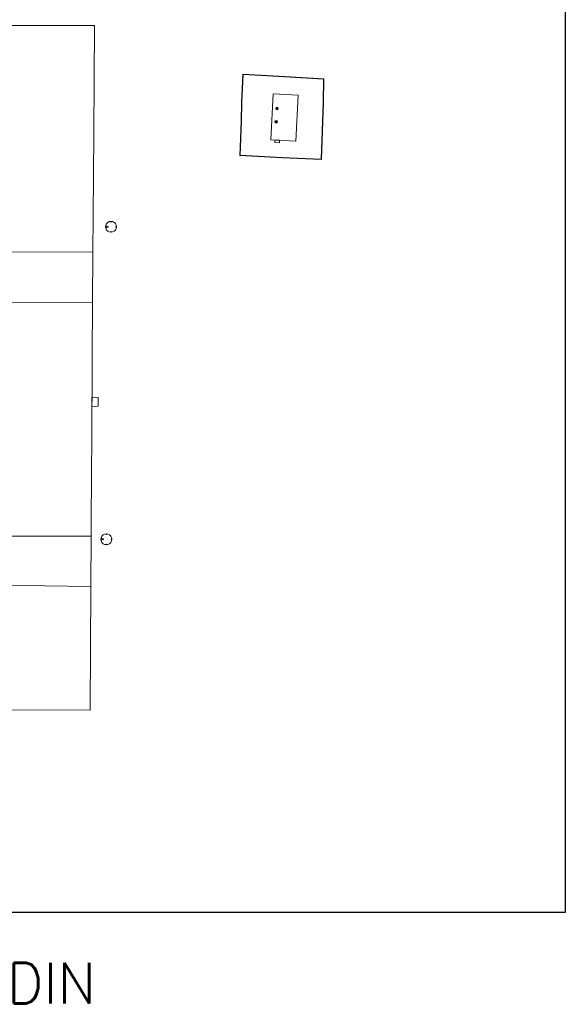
# Model space of a CAD drawing. Extents: x -6068 to 35118, y -17738 to 67348.
# Tile 157 of 243: x 3231 to 6571, y -5000 to 1023. Entities that reach past the tile are written whole.
import ezdxf

# ---------------------------------------------------------------- set-up
doc = ezdxf.new("R2010")
doc.units = 0
doc.header["$LTSCALE"] = 15
doc.linetypes.add('Continua', pattern=[0])
doc.linetypes.add('Cui_CONTINU', pattern=[0])
for name, color, linetype, lineweight, true_color in [('Bloc 3D - Dessin - NIVEAUX - Style par défaut', 7, 'Continua', 0, 0x000000), ('Bloc 3D - Dessin - PLANS - Style par défaut', 7, 'Continua', 0, 0x000000), ('Dalle - PLANS - Style par défaut', 7, 'Continua', 0, 0x000000)]:
    doc.layers.add(name, color=color, linetype=linetype, lineweight=lineweight, true_color=true_color)
for name, color, linetype in [('EDL_EXTERIEUR', 9, 'Cui_CONTINU'), ('EDL_RDJ murs & cloisons', 5, 'CONTINUOUS'), ('PIS-fond de plan', 7, 'Cui_CONTINU')]:
    doc.layers.add(name, color=color, linetype=linetype)
doc.styles.get("Standard").update_dxf_attribs({"font": 'simplex.shx'})

# ---------------------------------------------------------------- blocks, each defined once
blk = doc.blocks.new('EDL_RDJ plan_2025 10 17')
at = {"layer": 'Bloc 3D - Dessin - NIVEAUX - Style par défaut', "linetype": 'Continua', "lineweight": 0, "ltscale": 0.1, "true_color": 0xd1591a}
for points in [[(4812.6, 480.1), (4812.7, 478.7), (4813, 477.4), (4813.6, 476.1), (4814.4, 474.9), (4815.4, 474), (4816.6, 473.2), (4817.8, 472.6), (4819.2, 472.2), (4820.6, 472.1), (4821.9, 472.2), (4823.3, 472.6), (4824.6, 473.2), (4825.7, 474), (4826.7, 474.9), (4827.5, 476.1), (4828.1, 477.4), (4828.4, 478.7), (4828.6, 480.1), (4828.4, 481.5), (4828.1, 482.8), (4827.5, 484.1), (4826.7, 485.2), (4825.7, 486.2), (4824.6, 487), (4823.3, 487.6), (4821.9, 488), (4820.6, 488.1), (4819.2, 488), (4817.8, 487.6), (4816.6, 487), (4815.4, 486.2), (4814.4, 485.2), (4813.6, 484.1), (4813, 482.8), (4812.7, 481.5)], [(4807.8, 398.8), (4808, 397.4), (4808.3, 396), (4808.9, 394.8), (4809.7, 393.6), (4810.7, 392.6), (4811.8, 391.8), (4813.1, 391.3), (4814.5, 390.9), (4815.8, 390.8), (4817.2, 390.9), (4818.6, 391.3), (4819.8, 391.8), (4821, 392.6), (4822, 393.6), (4822.8, 394.8), (4823.4, 396), (4823.7, 397.4), (4823.8, 398.8), (4823.7, 400.2), (4823.4, 401.5), (4822.8, 402.8), (4822, 403.9), (4821, 404.9), (4819.8, 405.7), (4818.6, 406.3), (4817.2, 406.7), (4815.8, 406.8), (4814.5, 406.7), (4813.1, 406.3), (4811.8, 405.7), (4810.7, 404.9), (4809.7, 403.9), (4808.9, 402.8), (4808.3, 401.5), (4808, 400.2)]]:
    blk.add_hatch(color=32, dxfattribs=at).paths.add_polyline_path(points)
at = {"layer": 'EDL_RDJ murs & cloisons', "linetype": 'Continuous', "ltscale": 0.08}
h = blk.add_hatch(color=9, dxfattribs=at)
h.dxf.hatch_style = 1
edge = h.paths.add_edge_path()
edge.add_line((2556.7, -1669.1), (2572.4, -1669.2))
edge.add_line((2572.4, -1669.2), (2576.2, -1682.4))
edge.add_line((2576.2, -1682.4), (2579.9, -1695.7))
edge.add_arc((42696.7, 14278.5), 43180.2, 201.71211, 201.73612)
edge.add_arc((-127963.9, -53738.2), 140535.1, 21.720424, 21.727801, ccw=False)
edge.add_arc((12035.5, 2925.6), 10527.2, 206.24265, 206.33555)
edge.add_arc((15378.1, 5950.8), 14915.6, 211.05929, 211.18587)
edge.add_arc((360324.5, 278451.8), 454400.5, 218.074874, 218.078992)
edge.add_arc((217010.4, 212550.8), 303152, 224.996914, 225.003086)
edge.add_arc((-660696.6, -848561.5), 1075644.9, 51.9221974, 51.9239371, ccw=False)
edge.add_arc((-405330.8, -676816.3), 788713.5, 58.8449428, 58.8473154, ccw=False)
edge.add_arc((-81401.6, -184168.4), 200779.5, 65.223877, 65.231741, ccw=False)
edge.add_arc((288, -7080.2), 5758.1, 64.4369, 64.79868, ccw=False)
edge.add_arc((-28066.8, -50769.7), 57798.9, 57.718251, 57.75337, ccw=False)
edge.add_arc((7185.3, 3468.4), 6933.8, 230.79704, 231.08979)
edge.add_arc((-5911.8, -10438.3), 12201, 44.06774, 44.23411, ccw=False)
edge.add_arc((43474.5, 29034.8), 51089.8, 217.33866, 217.37839)
edge.add_arc((-4344.1, -6265.5), 8396.1, 30.44505, 30.6868, ccw=False)
edge.add_arc((43439, 15829.5), 44296.2, 203.75065, 203.79647)
edge.add_arc((17279.2, 2326.4), 15020.3, 196.91371, 197.04885)
edge.add_arc((1336974, 237663.2), 1355425.5, 190.187775, 190.1892725)
edge.add_arc((2947.9, -2113.1), 22.7, 177.75346, 192.04903)
edge.add_line((2925.7, -2117.9), (3034.9, -2120.4))
edge.add_line((3034.9, -2120.4), (3034.6, -2135.2))
edge.add_line((3034.6, -2135.2), (2926.9, -2132.7))
edge.add_line((2926.9, -2132.7), (2821.9, -2130.1))
edge.add_line((2821.9, -2130.1), (2822.3, -2115.5))
edge.add_line((2822.3, -2115.5), (2910.7, -2117.5))
edge.add_arc((1871.1, -2276.2), 1051.6, 8.67693, 10.70114)
edge.add_arc((509871, 152748.8), 530082.5, 196.979256, 196.982893, ccw=False)
edge.add_arc((1079395.7, 472171), 1176324.4, 203.7727889, 203.7744279, ccw=False)
edge.add_arc((280490.4, 161958.1), 322420.7, 210.563172, 210.569152, ccw=False)
edge.add_arc((404168.6, 304391.9), 504890.8, 217.35654, 217.360359, ccw=False)
edge.add_arc((-1332563.6, -1298338.9), 1861156.8, 44.1503444, 44.1513803)
edge.add_arc((372418.1, 453585.2), 586603.9, 230.941865, 230.9451517, ccw=False)
edge.add_arc((-675372.2, -1076120.4), 1270363.1, 57.7349633, 57.7364809)
edge.add_arc((373657, 776720.1), 862443.1, 244.5271875, 244.529423, ccw=False)
edge.add_arc((4848, 2747.2), 5090.8, 245.14058, 245.47777, ccw=False)
edge.add_arc((7846.7, 6662.1), 9961.8, 238.74706, 238.94533, ccw=False)
edge.add_arc((7635.1, 4500.6), 8059.2, 231.80058, 232.04565, ccw=False)
edge.add_arc((154.9, -4304.8), 3513.2, 44.7189, 45.2811)
edge.add_arc((23423.2, 14506.3), 26432.2, 218.03953, 218.11425, ccw=False)
edge.add_arc((-61137.6, -40295.6), 74475.1, 31.140784, 31.166869)
edge.add_arc((3834.9, -1121.4), 1397.4, 206.07332, 206.83905, ccw=False)
edge.add_arc((177757, 68081.7), 188577.7, 201.718361, 201.72985, ccw=False)
edge.add_arc((2876.4, -1608.2), 324.1, 194.21739, 196.53435, ccw=False)
edge.add_line((2562.3, -1687.8), (2556.7, -1669.1))
at = {"layer": 'Bloc 3D - Dessin - NIVEAUX - Style par défaut', "color": 32, "linetype": 'Continua', "lineweight": 0, "ltscale": 0.1, "true_color": 0xd1591a}
for p, q in [((4797.3, 568.4), (4783.4, 288)), ((4950.5, 560.8), (4797.3, 568.4)), ((4936.5, 280.4), (4950.5, 560.8)), ((4783.4, 288), (4936.5, 280.4)), ((4807.7, 286.8), (4807, 272.1)), ((4807, 272.1), (4835.3, 270.5)), ((4836.1, 285.4), (4807.7, 286.8)), ((4835.3, 270.5), (4836.1, 285.4)), ((3772.7, -234), (3771, -244.3)), ((3772.6, -234), (3771, -244.2)), ((3772.5, -244.3), (3772.5, -239.9)), ((3772.5, -239.9), (3774.9, -239.9)), ((3772.7, -233.9), (3772.6, -234)), ((3774.9, -229.5), (3772.7, -233.9)), ((3772.7, -234), (3774.9, -229.6)), ((3773.2, -240.1), (3773.1, -240.1)), ((3773.1, -240.1), (3773.1, -244.3)), ((3773.3, -240.1), (3773.2, -240.1)), ((3773.5, -240.1), (3773.3, -240.1)), ((3775.3, -240.1), (3773.5, -240.1)), ((3775.3, -228.7), (3774.9, -229.5)), ((3774.9, -229.6), (3774.9, -229.5)), ((3774.9, -229.7), (3774.9, -229.6)), ((3774.9, -230.7), (3774.9, -229.7)), ((3774.9, -234.8), (3774.9, -230.7)), ((3774.9, -239.9), (3774.9, -234.8)), ((3775.3, -228.7), (3777.4, -224.7)), ((3777.4, -224.8), (3775.3, -228.8)), ((3775.3, -228.8), (3775.3, -228.9)), ((3775.3, -228.9), (3775.3, -229.9)), ((3775.3, -229.9), (3775.3, -234.9)), ((3775.3, -234.9), (3775.3, -240.1)), ((3784.7, -217.4), (3777.4, -224.8)), ((3784.7, -217.4), (3793.9, -212.7)), ((3794, -212.7), (3784.7, -217.4)), ((3793.9, -212.7), (3794, -212.7)), ((3794, -212.7), (3802.7, -211.3)), ((3802.7, -211.3), (3794, -212.7)), ((3802.7, -211.3), (3802.7, -211.3)), ((3802.7, -211.4), (3802.7, -211.3)), ((3802.7, -211.8), (3802.7, -211.4)), ((3802.7, -215.1), (3802.7, -211.8)), ((3802.9, -215.1), (3802.7, -215.1)), ((3804.3, -211), (3802.9, -211.3)), ((3802.9, -211.3), (3804.3, -211.1)), ((3802.9, -211.3), (3802.9, -211.4)), ((3802.9, -211.3), (3802.9, -211.3)), ((3802.9, -211.4), (3802.9, -211.8)), ((3802.9, -211.8), (3802.9, -214.8)), ((3804.3, -214.7), (3802.9, -214.8)), ((3802.9, -214.8), (3802.9, -215.1)), ((3804.3, -215.1), (3802.9, -215.1)), ((3804.3, -211), (3805.7, -211.3)), ((3805.7, -211.3), (3804.3, -211.1)), ((3805.7, -214.8), (3804.3, -214.7)), ((3805.7, -215.1), (3804.3, -215.1)), ((3805.7, -211.4), (3805.7, -211.3)), ((3805.7, -211.8), (3805.7, -211.4)), ((3805.7, -214.8), (3805.7, -211.8)), ((3805.7, -215.1), (3805.7, -214.8)), ((3805.9, -215.1), (3805.7, -215.1)), ((3814.5, -212.7), (3805.9, -211.3)), ((3805.9, -211.3), (3805.9, -211.4)), ((3805.9, -211.3), (3805.9, -211.3)), ((3805.9, -211.3), (3814.6, -212.7)), ((3805.9, -211.4), (3805.9, -211.8)), ((3805.9, -211.8), (3805.9, -215.1)), ((3814.5, -212.7), (3823.8, -217.4)), ((3823.8, -217.4), (3814.5, -212.7)), ((3814.6, -212.7), (3814.6, -212.7)), ((3823.8, -217.4), (3814.6, -212.7)), ((3831.2, -224.8), (3823.8, -217.4)), ((3831.2, -224.7), (3835.9, -233.9)), ((3835.9, -234), (3831.2, -224.8)), ((3835.9, -233.9), (3835.9, -234)), ((3835.9, -234), (3837.3, -242.7)), ((3835.9, -234), (3837.3, -242.7)), ((3771, -244.2), (3771, -244.3)), ((3772.7, -254.6), (3771, -244.3)), ((3771, -244.3), (3771, -244.4)), ((3771, -244.4), (3772.6, -254.6)), ((3772.5, -248.6), (3772.5, -244.3)), ((3774.9, -248.6), (3772.5, -248.6)), ((3772.6, -254.6), (3772.7, -254.7)), ((3774.9, -259), (3772.7, -254.6)), ((3772.7, -254.7), (3774.9, -259.1)), ((3773.1, -244.3), (3773.1, -248.5)), ((3773.1, -248.5), (3773.2, -248.5)), ((3773.2, -248.5), (3773.3, -248.5)), ((3773.3, -248.5), (3773.5, -248.5)), ((3773.5, -248.5), (3775.3, -248.5)), ((3774.9, -253.8), (3774.9, -248.6)), ((3774.9, -257.9), (3774.9, -253.8)), ((3774.9, -258.9), (3774.9, -257.9)), ((3774.9, -259), (3774.9, -258.9)), ((3774.9, -259.1), (3774.9, -259)), ((3774.9, -259.1), (3775.3, -259.9)), ((3775.3, -248.5), (3775.3, -253.7)), ((3775.3, -253.7), (3775.3, -258.7)), ((3775.3, -258.7), (3775.3, -259.7)), ((3775.3, -259.7), (3775.3, -259.8)), ((3775.3, -259.8), (3777.4, -263.8)), ((3777.4, -263.8), (3775.3, -259.8)), ((3775.3, -259.9), (3777.4, -263.9)), ((3784.7, -271.2), (3777.4, -263.8)), ((3779, -242.1), (3778.9, -242.2)), ((3778.9, -246.4), (3779, -246.5)), ((3779.3, -242), (3779, -242.1)), ((3779, -246.5), (3779.3, -246.6)), ((3779.6, -242), (3779.3, -242)), ((3779.3, -246.6), (3779.6, -246.6)), ((3779.6, -246.6), (3779.3, -246.6)), ((3779.6, -242), (3781.9, -242)), ((3781.9, -246.6), (3779.6, -246.6)), ((3781.9, -242), (3785.6, -242)), ((3785.6, -246.6), (3781.9, -246.6)), ((3784.7, -271.2), (3794, -275.9)), ((3784.7, -271.2), (3793.9, -275.9)), ((3785.6, -242), (3786.7, -242.3)), ((3786.7, -246.3), (3785.6, -246.6)), ((3786.7, -242.3), (3787.6, -243.2)), ((3787.6, -245.4), (3786.7, -246.3)), ((3787.6, -243.2), (3787.9, -244.3)), ((3787.9, -244.3), (3787.6, -245.4)), ((3793.9, -275.9), (3794, -275.9)), ((3794, -275.9), (3802.7, -277.3)), ((3802.7, -277.3), (3794, -275.9)), ((3794, -275.9), (3802.7, -277.3)), ((3802.7, -276.8), (3802.7, -273.5)), ((3802.7, -273.5), (3802.9, -273.5)), ((3802.7, -277.2), (3802.7, -276.8)), ((3802.7, -277.3), (3802.7, -277.2)), ((3802.7, -277.3), (3802.7, -277.3)), ((3802.9, -273.5), (3802.9, -273.8)), ((3802.9, -273.5), (3804.3, -273.5)), ((3802.9, -273.8), (3804.3, -273.9)), ((3802.9, -273.8), (3802.9, -276.8)), ((3802.9, -276.8), (3802.9, -277.2)), ((3802.9, -277.2), (3802.9, -277.3)), ((3802.9, -277.3), (3804.3, -277.5)), ((3804.3, -277.6), (3802.9, -277.3)), ((3804.3, -273.5), (3805.7, -273.5)), ((3804.3, -273.9), (3805.7, -273.8)), ((3805.7, -277.3), (3804.3, -277.5)), ((3804.3, -277.6), (3805.7, -277.3)), ((3805.7, -273.8), (3805.7, -273.5)), ((3805.7, -273.5), (3805.9, -273.5)), ((3805.7, -276.8), (3805.7, -273.8)), ((3805.7, -277.2), (3805.7, -276.8)), ((3805.7, -277.3), (3805.7, -277.2)), ((3805.7, -277.3), (3805.7, -277.3)), ((3805.9, -273.5), (3805.9, -276.8)), ((3814.5, -275.9), (3805.9, -277.3)), ((3805.9, -277.3), (3814.6, -275.9)), ((3805.9, -276.8), (3805.9, -277.2)), ((3805.9, -277.2), (3805.9, -277.3)), ((3805.9, -277.3), (3805.9, -277.3)), ((3814.5, -275.9), (3823.8, -271.2)), ((3823.8, -271.2), (3814.5, -275.9)), ((3823.8, -271.2), (3814.6, -275.9)), ((3814.6, -275.9), (3814.6, -275.9)), ((3831.2, -263.8), (3823.8, -271.2)), ((3831.2, -263.8), (3835.9, -254.6)), ((3835.9, -254.7), (3831.2, -263.9)), ((3833.5, -242.9), (3833.5, -242.7)), ((3833.5, -242.7), (3836.7, -242.7)), ((3833.8, -242.9), (3833.5, -242.9)), ((3833.5, -244.3), (3833.5, -242.9)), ((3833.5, -245.7), (3833.5, -244.3)), ((3833.5, -245.7), (3833.8, -245.7)), ((3833.5, -245.9), (3833.5, -245.7)), ((3836.7, -245.9), (3833.5, -245.9)), ((3833.9, -244.3), (3833.8, -242.9)), ((3836.7, -242.9), (3833.8, -242.9)), ((3833.8, -245.7), (3833.9, -244.3)), ((3833.8, -245.7), (3836.7, -245.7)), ((3837.3, -245.9), (3835.9, -254.6)), ((3835.9, -254.6), (3837.3, -245.9)), ((3835.9, -254.6), (3837.3, -245.9)), ((3836.7, -242.7), (3837.2, -242.7)), ((3837.2, -242.9), (3836.7, -242.9)), ((3836.7, -245.7), (3837.2, -245.7)), ((3837.2, -245.9), (3836.7, -245.9)), ((3837.2, -242.7), (3837.3, -242.7)), ((3837.3, -242.9), (3837.2, -242.9)), ((3837.2, -245.7), (3837.3, -245.7)), ((3837.3, -245.9), (3837.2, -245.9)), ((3837.3, -242.7), (3837.3, -242.7)), ((3837.3, -242.9), (3837.5, -244.3)), ((3837.3, -242.9), (3837.3, -242.9)), ((3837.5, -244.3), (3837.3, -242.9)), ((3837.3, -245.7), (3837.5, -244.3)), ((3837.5, -244.3), (3837.3, -245.7)), ((3837.3, -245.9), (3837.3, -245.9)), ((3688.2, -1289.6), (3688.1, -1290.4)), ((3688.1, -1290.4), (3688.1, -1338.7)), ((3688.4, -1288.9), (3688.2, -1289.6)), ((3688.9, -1288.3), (3688.4, -1288.9)), ((3689.5, -1287.8), (3688.9, -1288.3)), ((3690.2, -1287.5), (3689.5, -1287.8)), ((3690.9, -1287.4), (3690.2, -1287.5)), ((3705.4, -1286.7), (3690.9, -1287.4)), ((3705.4, -1286.7), (3706.2, -1286.6)), ((3707, -1286.6), (3706.2, -1286.6)), ((3706.2, -1286.6), (3707, -1286.6)), ((3707.9, -1286.7), (3707, -1286.6)), ((3708.5, -1286.7), (3707.9, -1286.7)), ((3723, -1287.4), (3708.5, -1286.7)), ((3723.6, -1287.4), (3723, -1287.4)), ((3724.1, -1287.6), (3723.6, -1287.4)), ((3724.6, -1287.9), (3724.1, -1287.6)), ((3725, -1288.3), (3724.6, -1287.9)), ((3725.4, -1288.7), (3725, -1288.3)), ((3725.6, -1289.2), (3725.4, -1288.7)), ((3725.8, -1289.8), (3725.6, -1289.2)), ((3725.9, -1290.4), (3725.8, -1289.8)), ((3725.9, -1338.7), (3725.9, -1290.4)), ((3688.1, -1338.7), (3688.1, -1339.2)), ((3688.1, -1339.2), (3688.3, -1339.8)), ((3688.3, -1339.8), (3688.5, -1340.3)), ((3688.5, -1340.3), (3688.9, -1340.7)), ((3688.9, -1340.7), (3689.3, -1341.1)), ((3689.3, -1341.1), (3689.8, -1341.4)), ((3689.8, -1341.4), (3690.3, -1341.6)), ((3690.3, -1341.6), (3690.9, -1341.7)), ((3690.9, -1341.7), (3705.4, -1342.3)), ((3705.4, -1342.3), (3706.2, -1342.3)), ((3706.2, -1342.3), (3705.4, -1342.3)), ((3706.2, -1342.3), (3706.9, -1342.3)), ((3706.9, -1342.3), (3707.9, -1342.3)), ((3707, -1342.3), (3707.9, -1342.3)), ((3707.9, -1342.3), (3707, -1342.3)), ((3708.5, -1342.3), (3707.9, -1342.3)), ((3708.5, -1342.3), (3723, -1341.7)), ((3723, -1341.7), (3723.8, -1341.5)), ((3723.8, -1341.5), (3724.4, -1341.2)), ((3724.4, -1341.2), (3725, -1340.7)), ((3725, -1340.7), (3725.5, -1340.1)), ((3725.5, -1340.1), (3725.8, -1339.4)), ((3725.8, -1339.4), (3725.9, -1338.7)), ((3744.2, -2145.2), (3742.6, -2155.3)), ((3744.3, -2145.2), (3742.6, -2155.4)), ((3742.6, -2155.3), (3742.6, -2155.4)), ((3744.3, -2165.7), (3742.6, -2155.4)), ((3742.6, -2155.4), (3742.6, -2155.5)), ((3742.6, -2155.5), (3744.2, -2165.7)), ((3744.1, -2151.1), (3746.5, -2151.1)), ((3744.1, -2155.4), (3744.1, -2151.1)), ((3744.1, -2159.8), (3744.1, -2155.4)), ((3746.5, -2159.8), (3744.1, -2159.8)), ((3744.3, -2145.1), (3744.2, -2145.2)), ((3744.2, -2165.7), (3744.3, -2165.8)), ((3744.3, -2145.2), (3746.5, -2140.7)), ((3746.5, -2140.7), (3744.3, -2145.1)), ((3746.5, -2170.2), (3744.3, -2165.7)), ((3744.3, -2165.8), (3746.5, -2170.2)), ((3744.8, -2151.2), (3744.7, -2151.2)), ((3744.7, -2151.2), (3744.7, -2155.4)), ((3744.7, -2155.4), (3744.7, -2159.7)), ((3744.7, -2159.7), (3744.8, -2159.7)), ((3744.9, -2151.2), (3744.8, -2151.2)), ((3744.8, -2159.7), (3744.9, -2159.7)), ((3745.1, -2151.2), (3744.9, -2151.2)), ((3744.9, -2159.7), (3745.1, -2159.7)), ((3746.9, -2151.2), (3745.1, -2151.2)), ((3745.1, -2159.7), (3746.9, -2159.7)), ((3746.9, -2139.9), (3746.5, -2140.7)), ((3746.5, -2140.7), (3746.5, -2140.7)), ((3746.5, -2140.9), (3746.5, -2140.7)), ((3746.5, -2141.9), (3746.5, -2140.9)), ((3746.5, -2145.9), (3746.5, -2141.9)), ((3746.5, -2151.1), (3746.5, -2145.9)), ((3746.5, -2165), (3746.5, -2159.8)), ((3746.5, -2169), (3746.5, -2165)), ((3746.9, -2139.9), (3748.9, -2135.9)), ((3749, -2135.9), (3746.9, -2139.9)), ((3746.9, -2139.9), (3746.9, -2140.1)), ((3746.9, -2140.1), (3746.9, -2141.1)), ((3746.9, -2141.1), (3746.9, -2146)), ((3746.9, -2146), (3746.9, -2151.2)), ((3746.9, -2159.7), (3746.9, -2164.9)), ((3746.9, -2164.9), (3746.9, -2169.8)), ((3756.3, -2128.6), (3749, -2135.9)), ((3750.6, -2153.2), (3750.5, -2153.3)), ((3750.5, -2157.6), (3750.6, -2157.7)), ((3750.9, -2153.2), (3750.6, -2153.2)), ((3750.6, -2157.7), (3750.9, -2157.7)), ((3751.2, -2153.1), (3750.9, -2153.2)), ((3750.9, -2157.7), (3751.2, -2157.8)), ((3751.2, -2157.8), (3750.9, -2157.7)), ((3751.2, -2153.1), (3753.5, -2153.1)), ((3753.5, -2157.8), (3751.2, -2157.8)), ((3753.5, -2153.1), (3757.2, -2153.1)), ((3757.2, -2157.8), (3753.5, -2157.8)), ((3765.6, -2123.8), (3756.3, -2128.6)), ((3756.3, -2128.5), (3765.5, -2123.9)), ((3757.2, -2153.1), (3758.3, -2153.4)), ((3758.3, -2157.5), (3757.2, -2157.8)), ((3758.3, -2153.4), (3759.2, -2154.3)), ((3759.2, -2156.6), (3758.3, -2157.5)), ((3759.2, -2154.3), (3759.5, -2155.4)), ((3759.5, -2155.4), (3759.2, -2156.6)), ((3765.5, -2123.9), (3765.6, -2123.8)), ((3774.3, -2122.4), (3765.6, -2123.8)), ((3765.6, -2123.8), (3774.3, -2122.5)), ((3774.3, -2122.5), (3774.3, -2122.4)), ((3774.3, -2123), (3774.3, -2122.5)), ((3774.3, -2122.5), (3774.3, -2122.5)), ((3774.3, -2126.2), (3774.3, -2123)), ((3774.5, -2126.2), (3774.3, -2126.2)), ((3774.5, -2122.5), (3775.9, -2122.2)), ((3775.9, -2122.2), (3774.5, -2122.4)), ((3774.5, -2122.4), (3774.5, -2122.5)), ((3774.5, -2122.5), (3774.5, -2122.5)), ((3774.5, -2122.5), (3774.5, -2123)), ((3774.5, -2123), (3774.5, -2125.9)), ((3775.9, -2125.9), (3774.5, -2125.9)), ((3774.5, -2125.9), (3774.5, -2126.2)), ((3775.9, -2126.2), (3774.5, -2126.2)), ((3777.3, -2122.5), (3775.9, -2122.2)), ((3775.9, -2122.2), (3777.3, -2122.4)), ((3777.3, -2125.9), (3775.9, -2125.9)), ((3777.3, -2126.2), (3775.9, -2126.2)), ((3777.3, -2122.5), (3777.3, -2122.5)), ((3777.3, -2123), (3777.3, -2122.5)), ((3777.3, -2125.9), (3777.3, -2123)), ((3777.3, -2126.2), (3777.3, -2125.9)), ((3777.5, -2126.2), (3777.3, -2126.2)), ((3777.5, -2122.4), (3786.1, -2123.8)), ((3777.5, -2122.4), (3777.5, -2122.5)), ((3786.1, -2123.8), (3777.5, -2122.5)), ((3777.5, -2122.5), (3777.5, -2122.5)), ((3777.5, -2122.5), (3777.5, -2123)), ((3777.5, -2123), (3777.5, -2126.2)), ((3786.2, -2123.9), (3786.1, -2123.8)), ((3786.1, -2123.8), (3795.4, -2128.6)), ((3795.4, -2128.6), (3786.1, -2123.8)), ((3795.4, -2128.5), (3786.2, -2123.9)), ((3802.8, -2135.9), (3795.4, -2128.6)), ((3802.8, -2135.9), (3807.5, -2145.1)), ((3807.5, -2145.2), (3802.8, -2135.9)), ((3802.8, -2175), (3807.5, -2165.7)), ((3807.5, -2165.8), (3802.8, -2175)), ((3805.1, -2154), (3805.1, -2153.8)), ((3805.1, -2153.8), (3808.3, -2153.8)), ((3805.1, -2155.4), (3805.1, -2154)), ((3805.4, -2154), (3805.1, -2154)), ((3805.1, -2156.8), (3805.1, -2155.4)), ((3805.1, -2156.8), (3805.4, -2156.8)), ((3805.1, -2157), (3805.1, -2156.8)), ((3808.3, -2157), (3805.1, -2157)), ((3805.5, -2155.4), (3805.4, -2154)), ((3808.3, -2154), (3805.4, -2154)), ((3805.4, -2156.8), (3805.5, -2155.4)), ((3805.4, -2156.8), (3808.3, -2156.8)), ((3807.5, -2145.1), (3807.5, -2145.2)), ((3807.5, -2145.2), (3808.9, -2153.8)), ((3807.5, -2145.2), (3808.8, -2153.8)), ((3808.8, -2157), (3807.5, -2165.7)), ((3807.5, -2165.7), (3808.8, -2157)), ((3807.5, -2165.7), (3808.9, -2157)), ((3808.3, -2153.8), (3808.8, -2153.8)), ((3808.8, -2154), (3808.3, -2154)), ((3808.3, -2156.8), (3808.8, -2156.8)), ((3808.8, -2157), (3808.3, -2157)), ((3808.8, -2153.8), (3808.9, -2153.8)), ((3808.8, -2153.8), (3808.8, -2153.8)), ((3808.8, -2154), (3808.8, -2154)), ((3808.8, -2154), (3809.1, -2155.4)), ((3808.9, -2154), (3808.8, -2154)), ((3808.8, -2156.8), (3809.1, -2155.4)), ((3808.8, -2156.8), (3808.8, -2156.8)), ((3808.9, -2157), (3808.8, -2157)), ((3808.8, -2157), (3808.8, -2157)), ((3809.1, -2155.4), (3808.9, -2154)), ((3809.1, -2155.4), (3808.9, -2156.8)), ((3746.5, -2170), (3746.5, -2169)), ((3746.5, -2170.2), (3746.5, -2170)), ((3746.5, -2170.2), (3746.5, -2170.2)), ((3746.5, -2170.2), (3746.9, -2171)), ((3746.9, -2169.8), (3746.9, -2170.8)), ((3746.9, -2170.8), (3746.9, -2171)), ((3746.9, -2171), (3748.9, -2175)), ((3749, -2175), (3746.9, -2171)), ((3746.9, -2171), (3749, -2175)), ((3756.3, -2182.3), (3749, -2175)), ((3756.3, -2182.3), (3765.6, -2187.1)), ((3756.3, -2182.4), (3765.5, -2187)), ((3765.5, -2187), (3765.6, -2187.1)), ((3765.6, -2187.1), (3774.3, -2188.5)), ((3774.3, -2188.4), (3765.6, -2187.1)), ((3765.6, -2187.1), (3774.3, -2188.4)), ((3774.3, -2187.9), (3774.3, -2184.7)), ((3774.3, -2184.7), (3774.5, -2184.7)), ((3774.3, -2188.4), (3774.3, -2187.9)), ((3774.3, -2188.5), (3774.3, -2188.4)), ((3774.3, -2188.4), (3774.3, -2188.4)), ((3774.5, -2184.7), (3774.5, -2185)), ((3774.5, -2184.7), (3775.9, -2184.7)), ((3774.5, -2185), (3774.5, -2187.9)), ((3774.5, -2185), (3775.9, -2185)), ((3774.5, -2187.9), (3774.5, -2188.4)), ((3774.5, -2188.4), (3775.9, -2188.7)), ((3774.5, -2188.4), (3774.5, -2188.4)), ((3775.9, -2188.7), (3774.5, -2188.5)), ((3775.9, -2184.7), (3777.3, -2184.7)), ((3775.9, -2185), (3777.3, -2185)), ((3777.3, -2188.4), (3775.9, -2188.7)), ((3775.9, -2188.7), (3777.3, -2188.5)), ((3777.3, -2185), (3777.3, -2184.7)), ((3777.3, -2184.7), (3777.5, -2184.7)), ((3777.3, -2187.9), (3777.3, -2185)), ((3777.3, -2188.4), (3777.3, -2187.9)), ((3777.3, -2188.4), (3777.3, -2188.4)), ((3777.3, -2188.5), (3777.3, -2188.4)), ((3777.5, -2184.7), (3777.5, -2187.9)), ((3777.5, -2188.5), (3786.1, -2187.1)), ((3786.1, -2187.1), (3777.5, -2188.4)), ((3777.5, -2187.9), (3777.5, -2188.4)), ((3777.5, -2188.4), (3777.5, -2188.5)), ((3777.5, -2188.4), (3777.5, -2188.4)), ((3786.1, -2187.1), (3795.4, -2182.3)), ((3795.4, -2182.3), (3786.1, -2187.1)), ((3786.2, -2187), (3786.1, -2187.1)), ((3795.4, -2182.4), (3786.2, -2187)), ((3802.8, -2175), (3795.4, -2182.3))]:
    blk.add_line(p, q, dxfattribs=at)
for centre in [(4820.6, 480.1), (4815.8, 398.8)]:
    blk.add_circle(centre, 8, dxfattribs=at)
at = {"layer": 'Bloc 3D - Dessin - PLANS - Style par défaut', "color": 18, "linetype": 'Continua', "lineweight": 0, "ltscale": 0.1, "true_color": 0x000000}
for p, q in [((3688.1, -1290.4), (3688.2, -1289.6)), ((3688.1, -1338.7), (3688.1, -1290.4)), ((3688.2, -1289.6), (3688.4, -1288.9)), ((3688.4, -1288.9), (3688.6, -1288.7)), ((3688.6, -1288.7), (3688.9, -1288.3)), ((3688.9, -1288.3), (3689.5, -1287.8)), ((3689.5, -1287.8), (3690.2, -1287.5)), ((3690.2, -1287.5), (3690.9, -1287.4)), ((3690.9, -1287.4), (3705.4, -1286.7)), ((3705.4, -1286.7), (3706.2, -1286.6)), ((3706.2, -1286.6), (3707, -1286.6)), ((3707, -1286.6), (3707.9, -1286.7)), ((3707.9, -1286.7), (3708.5, -1286.7)), ((3708.5, -1286.7), (3723, -1287.4)), ((3723, -1287.4), (3723.6, -1287.4)), ((3723.6, -1287.4), (3724.1, -1287.6)), ((3724.1, -1287.6), (3724.6, -1287.9)), ((3724.6, -1287.9), (3725, -1288.3)), ((3725, -1288.3), (3725.4, -1288.7)), ((3725.4, -1288.7), (3725.6, -1289.2)), ((3725.6, -1289.2), (3725.8, -1289.8)), ((3725.8, -1289.8), (3725.9, -1290.4)), ((3725.9, -1338.7), (3725.9, -1290.4)), ((3688.1, -1338.7), (3688.1, -1339.2)), ((3688.1, -1339.2), (3688.2, -1339.7)), ((3688.2, -1339.7), (3688.3, -1339.8)), ((3688.3, -1339.8), (3688.5, -1340.3)), ((3688.5, -1340.3), (3688.9, -1340.7)), ((3688.9, -1340.7), (3689.3, -1341.1)), ((3689.3, -1341.1), (3689.8, -1341.4)), ((3689.8, -1341.4), (3690.3, -1341.6)), ((3690.3, -1341.6), (3690.9, -1341.7)), ((3690.9, -1341.7), (3705.4, -1342.3)), ((3705.4, -1342.3), (3706.2, -1342.3)), ((3706.2, -1342.3), (3706.9, -1342.3)), ((3706.9, -1342.3), (3707.9, -1342.3)), ((3707.9, -1342.3), (3708.5, -1342.3)), ((3708.5, -1342.3), (3723, -1341.7)), ((3723, -1341.7), (3723.8, -1341.5)), ((3723.8, -1341.5), (3724.4, -1341.2)), ((3724.4, -1341.2), (3725, -1340.7)), ((3725, -1340.7), (3725.5, -1340.1)), ((3725.5, -1340.1), (3725.8, -1339.4)), ((3725.8, -1339.4), (3725.9, -1338.7))]:
    blk.add_line(p, q, dxfattribs=at)
at = {"layer": 'Dalle - PLANS - Style par défaut', "color": 18, "linetype": 'Continua', "lineweight": 0, "ltscale": 0.1, "true_color": 0x000000}
blk.add_line((3688.6, -1288.7), (3688.2, -1339.7), dxfattribs=at)
at = {"layer": 'EDL_EXTERIEUR', "linetype": 'Continua', "lineweight": 0, "ltscale": 0.1}
for p, q in [((3703.1, 986.9), (2426.6, 986.2)), ((3698.9, 323.9), (3703.1, 986.9)), ((3695.7, -179.3), (3698.9, 323.9)), ((3694.2, -400.1), (3695.7, -179.3)), ((3142.9, -396.6), (3694.2, -400.1)), ((3692.3, -707.9), (3694.2, -400.1)), ((3069.2, -703.9), (3692.3, -707.9)), ((3692.3, -707.9), (3690.2, -1038.5)), ((3690.2, -1038.5), (3688.6, -1288.7)), ((3688.2, -1339.7), (3686.5, -1607.6)), ((3686.5, -1607.6), (3686.1, -1677.1)), ((3686.1, -1677.1), (3683.2, -2137)), ((3683.2, -2137), (3034.6, -2135.2)), ((3681.2, -2443.6), (3683.2, -2137)), ((3040.3, -2435.4), (3681.2, -2443.6)), ((3676.4, -3200.6), (3681.2, -2443.6)), ((2645.5, -3196.3), (3676.4, -3200.6))]:
    blk.add_line(p, q, dxfattribs=at)
at = {"layer": 'EDL_EXTERIEUR', "color": 7, "linetype": 'Continua', "lineweight": 13, "ltscale": 0.1}
for p, q in [((4603.1, 518.8), (4610.8, 688.9)), ((4605, 518.7), (4612.7, 686.8)), ((4610.8, 688.9), (4867.5, 675.8)), ((4612.7, 686.8), (4867.4, 673.8)), ((4867.4, 673.8), (5104.9, 659.4)), ((4867.5, 675.8), (5107, 661.3)), ((5104.9, 659.4), (5102.4, 516.6)), ((5107, 661.3), (5104.4, 516.5)), ((4601.1, 401.2), (4603.4, 517)), ((4603.1, 518.8), (4605, 518.7)), ((4603.1, 401.2), (4605.4, 516.9)), ((4603.4, 517), (4605.4, 516.9)), ((5102.4, 516.6), (5090.4, 169.3)), ((5104.4, 516.5), (5092.4, 167.3)), ((4592.1, 191.3), (4601.1, 400.1)), ((4594.2, 193.2), (4603.1, 400)), ((4601.1, 401.2), (4603.1, 401.2)), ((4601.1, 400.1), (4603.1, 400)), ((4851.6, 177), (4592.1, 191.3)), ((4851.7, 179), (4594.2, 193.2)), ((5092.4, 167.3), (4851.6, 177)), ((5090.4, 169.3), (4851.7, 179))]:
    blk.add_line(p, q, dxfattribs=at)

msp = doc.modelspace()

# ---------------------------------------------------------------- linework, layer by layer
at = {"layer": 'PIS-fond de plan', "color": 6}
msp.add_lwpolyline([(-3429.2, 5561.1), (6570.8, 5561.1), (6570.8, -4438.9), (-3429.2, -4438.9)], close=True, dxfattribs=at)

# ---------------------------------------------------------------- block references
at = {"layer": 'PIS-fond de plan'}
msp.add_blockref('EDL_RDJ plan_2025 10 17', (-14.3, 0), dxfattribs=at)

# ---------------------------------------------------------------- texts
at = {"layer": 'PIS-fond de plan', "color": 6, "insert": (1149.1, -4745.5), "char_height": 250, "attachment_point": 1}
msp.add_mtext_dynamic_manual_height_columns('REZ DE JARDIN', width=3729.121, gutter_width=12.5, heights=[0], dxfattribs=at)

doc.saveas('drawing.dxf')
